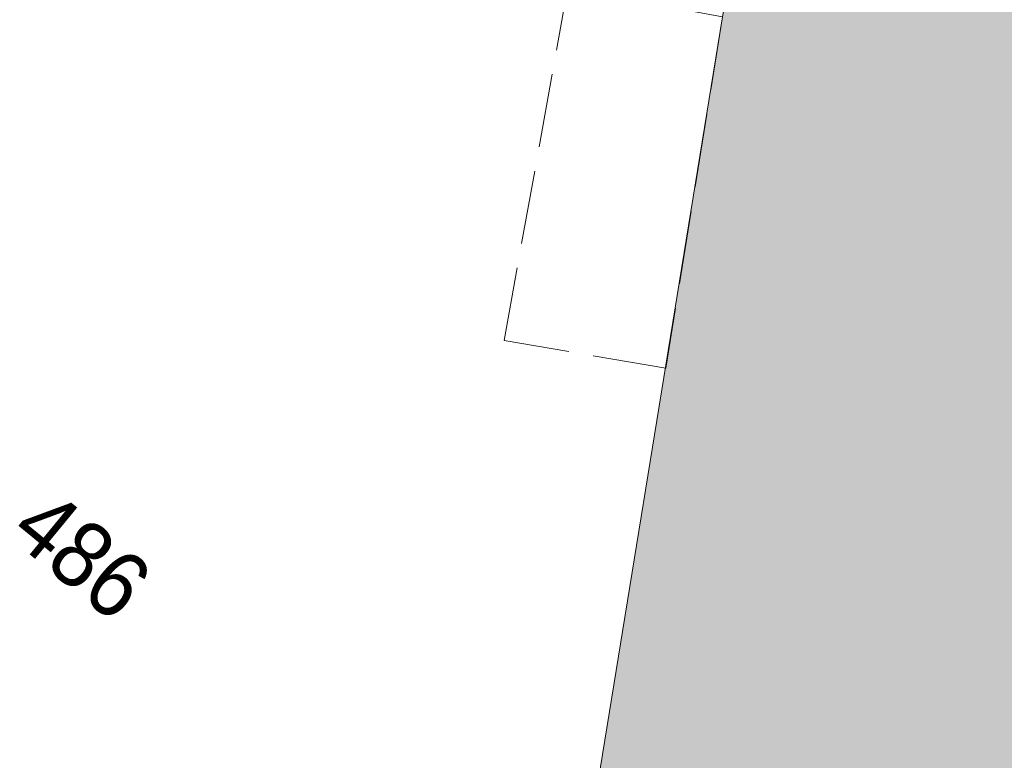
# Model space of a CAD drawing. Header units: metres. Extents: x -740 to 758, y -633 to 854.
# Tile 51 of 256: x -583 to -566, y -45 to -33. Entities that reach past the tile are written whole.
import ezdxf

# ---------------------------------------------------------------- set-up
doc = ezdxf.new("R2010")
doc.units = ezdxf.units.M
doc.header["$MEASUREMENT"] = 0
doc.linetypes.add('1248_416', pattern=[1.664, 1.248, -0.416])
doc.layers.add('Grundkarte.LOVION', color=7, linetype='Continuous')
doc.layers.add('Grundkarte_Text.LOVION', color=7, linetype='Continuous')
doc.styles.add('ERSTELLTER_STIL_1', font='arial.ttf')

msp = doc.modelspace()

# ---------------------------------------------------------------- hatches: boundary and pattern name
at = {"layer": 'Grundkarte.LOVION', "linetype": 'Continuous', "lineweight": 18}
msp.add_hatch(color=254, dxfattribs=at).paths.add_polyline_path([(-554.344, -30.229), (-554.493, -30.214), (-569.834, -27.783), (-570.074, -27.747), (-570.972, -32.771), (-574.182, -52.533), (-574.203, -52.623), (-560.776, -54.828), (-558.584, -55.175)])

# ---------------------------------------------------------------- linework, layer by layer
at = {"layer": 'Grundkarte.LOVION', "color": 8, "linetype": 'Continuous', "lineweight": 18}
msp.add_lwpolyline([(-554.344, -30.229), (-558.584, -55.175), (-560.776, -54.828), (-574.203, -52.623), (-574.182, -52.533), (-570.972, -32.771), (-570.074, -27.747), (-569.834, -27.783), (-554.493, -30.214)], close=True, dxfattribs=at)
at = {"layer": 'Grundkarte.LOVION', "color": 8, "linetype": '1248_416', "lineweight": 18}
msp.add_lwpolyline([(-571.927, -38.716), (-574.663, -38.245), (-573.59, -32.288), (-570.972, -32.771)], close=True, dxfattribs=at)

# ---------------------------------------------------------------- texts
at = {"layer": 'Grundkarte_Text.LOVION', "color": 7, "linetype": 'Continuous', "lineweight": 13, "insert": (-583.074, -41.569), "char_height": 1.12431, "attachment_point": 7, "rotation": 320.584, "style": 'ERSTELLTER_STIL_1'}
msp.add_mtext('{\\A1;\\W0.89451x;486}', dxfattribs=at)

doc.saveas('drawing.dxf')
